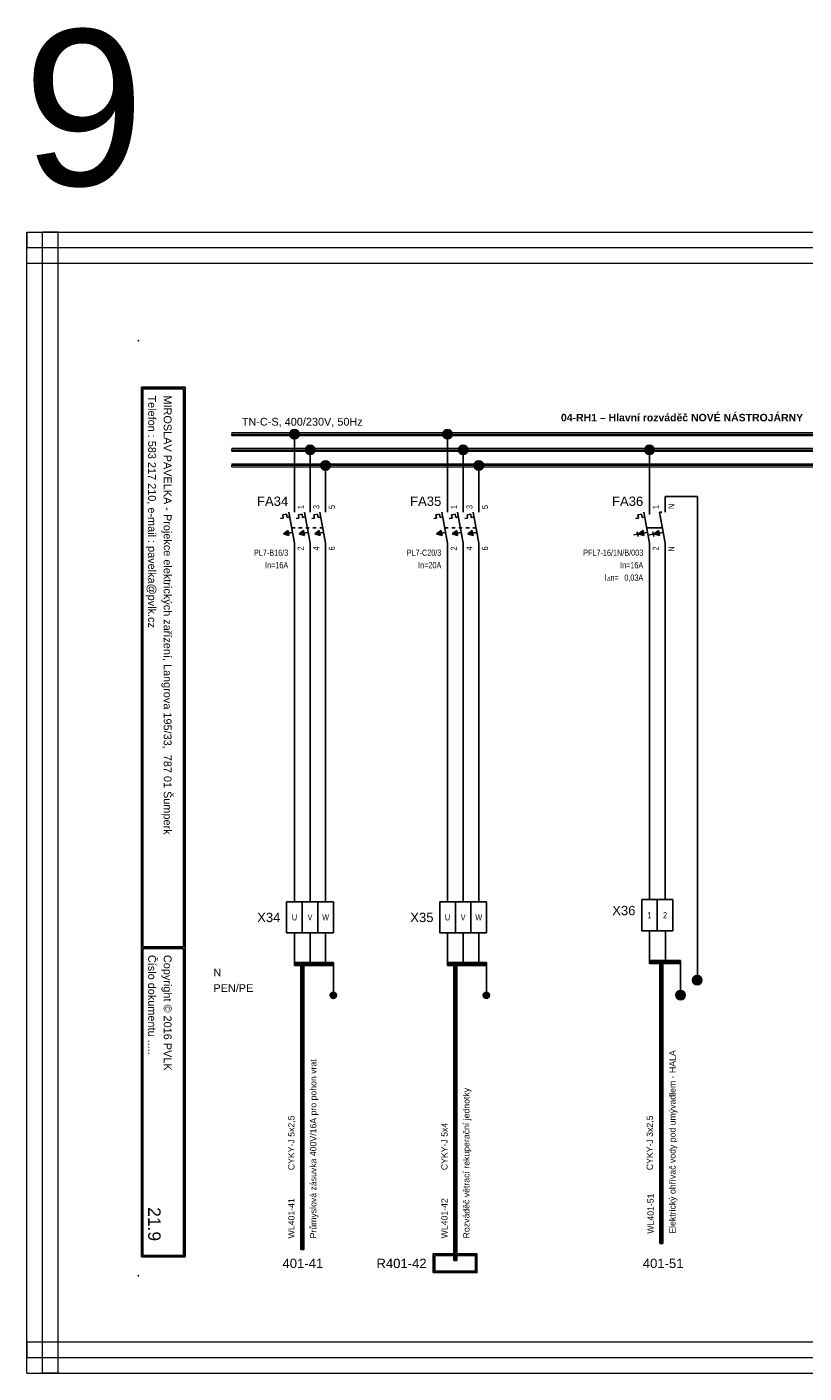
# Model space of a CAD drawing. Extents: x -1130 to 2703, y 1069 to 2560.
# Tile 10 of 31: x 652 to 901, y 1646 to 2078. Entities that reach past the tile are written whole.
import ezdxf
from ezdxf.enums import TextEntityAlignment as Align

# ---------------------------------------------------------------- set-up
doc = ezdxf.new("R2010")
doc.units = 0
doc.header["$MEASUREMENT"] = 0
doc.linetypes.add('DASHED', pattern=[0.564444, 0.282222, -0.282222])
for name, color, linetype in [('1-KRESBA', 7, 'Continuous'), ('__10-Popisy', 220, 'Continuous'), ('__Bílá', 7, 'Continuous'), ('__Oranžová', 30, 'Continuous'), ('__Rudá 010', 10, 'Continuous'), ('__Svmodrá', 4, 'Continuous'), ('__Vínová 220', 220, 'Continuous'), ('__Zelená', 3, 'Continuous'), ('__Černá 250', 7, 'Continuous')]:
    doc.layers.add(name, color=color, linetype=linetype)
doc.styles.add('Arial', font='arial.ttf')
doc.styles.add('GENERATED_STYLE_1', font='arial.ttf')
doc.styles.add('GREEKC', font='greekc', dxfattribs={"width": 0.8, "height": 1.3})

# ---------------------------------------------------------------- blocks, each defined once
blk = doc.blocks.new('L0001A02')
at = {"linetype": 'Continuous'}
h = blk.add_hatch(color=256, dxfattribs=at)
edge = h.paths.add_edge_path()
edge.add_arc((0, 0), 1.5, 0, 360)
blk.add_circle((0, 0), 1.5)
blk = doc.blocks.new('FEVA1606')
at = {"linetype": 'Continuous'}
for points in [[(-3.5, -2), (-2.06, -0.92), (-1.77, -2.5)], [(1.5, -2), (2.94, -0.92), (3.23, -2.5)], [(6.5, -2), (7.94, -0.92), (8.23, -2.5)]]:
    blk.add_hatch(color=256, dxfattribs=at).paths.add_polyline_path(points)
for p, q in [((0, 5), (0, 10)), ((5, 5), (5, 10)), ((10, 5), (10, 10)), ((-3.75, 4.14), (-2.56, 4.35)), ((-2.56, 4.35), (-2.38, 3.34)), ((-1.82, 5), (0, -5)), ((1.25, 4.14), (2.44, 4.35)), ((2.44, 4.35), (2.62, 3.34)), ((3.18, 5), (5, -5)), ((6.25, 4.14), (7.44, 4.35)), ((7.44, 4.35), (7.62, 3.34)), ((8.18, 5), (10, -5)), ((-4.45, 2.96), (-3.57, 3.12)), ((-3.75, 4.14), (-3.57, 3.12)), ((-2.38, 3.34), (-1.54, 3.49)), ((0.55, 2.96), (1.43, 3.12)), ((1.25, 4.14), (1.43, 3.12)), ((2.62, 3.34), (3.46, 3.49)), ((5.55, 2.96), (6.43, 3.12)), ((6.25, 4.14), (6.43, 3.12)), ((7.62, 3.34), (8.46, 3.49)), ((-3.5, -2), (-2.06, -0.92)), ((-3.5, -2), (-0.64, -1.48)), ((-3.5, -2), (-1.77, -2.5)), ((-2.06, -0.92), (-1.77, -2.5)), ((1.5, -2), (2.94, -0.92)), ((1.5, -2), (4.36, -1.48)), ((1.5, -2), (3.23, -2.5)), ((2.94, -0.92), (3.23, -2.5)), ((6.5, -2), (7.94, -0.92)), ((6.5, -2), (9.36, -1.48)), ((6.5, -2), (8.23, -2.5)), ((7.94, -0.92), (8.23, -2.5)), ((0, -5), (0, -10)), ((5, -5), (5, -10)), ((10, -5), (10, -10))]:
    blk.add_line(p, q)
at = {"linetype": 'DASHED', "ltscale": 4}
blk.add_line((-0.91, 0), (9.09, 0), dxfattribs=at)
at = {"style": 'Arial'}
blk.add_attdef('POPIS', text='', height=3, dxfattribs=at).set_placement((-2, 7), align=Align.RIGHT)
at = {"style": 'Arial', "width": 0.8}
for tag, p in [('NO1', (3, 6)), ('NO2', (8, 6)), ('NO3', (13, 6))]:
    blk.add_attdef(tag, p, '', height=2, rotation=90, dxfattribs=at)
for tag, p in [('TYP', (-2, -9)), ('PROUD', (-2, -13)), ('DOPLŇ1', (-2, -17)), ('DOPLŇ2', (-2, -21))]:
    blk.add_attdef(tag, text='', height=2, dxfattribs=at).set_placement(p, align=Align.RIGHT)
for tag, p in [('CO1', (3, -6)), ('CO2', (8, -6)), ('CO3', (13, -6))]:
    blk.add_attdef(tag, text='', height=2, rotation=90, dxfattribs=at).set_placement(p, align=Align.RIGHT)
blk = doc.blocks.new('V0109A03')
for p, q in [((5, 10), (0, 10)), ((0, 0), (0, 10)), ((10, 10), (5, 10)), ((5, 0), (5, 10)), ((15, 10), (10, 10)), ((10, 0), (10, 10)), ((15, 0), (15, 10)), ((5, 0), (0, 0)), ((10, 0), (5, 0)), ((15, 0), (10, 0))]:
    blk.add_line(p, q)
at = {"style": 'Arial'}
blk.add_attdef('POPIS', text='', height=3, dxfattribs=at).set_placement((-2, 5), align=Align.RIGHT)
at = {"style": 'Arial', "width": 0.8}
for tag, p in [('S1', (2.5, 5)), ('S2', (7.5, 5)), ('S3', (12.5, 5))]:
    blk.add_attdef(tag, text='', height=2, dxfattribs=at).set_placement(p, align=Align.MIDDLE)
blk = doc.blocks.new('V0085A01')
h = blk.add_hatch(color=256)
edge = h.paths.add_edge_path()
edge.add_arc((0, 0), 1, 0, 360)
blk.add_circle((0, 0), 1)
blk = doc.blocks.new('FEVA0910')
h = blk.add_hatch(color=256)
h.paths.add_polyline_path([(-1.92, -1.71), (-2.06, -0.92), (-3.5, -2)])
h.paths.add_polyline_path([(-3.5, -2), (-1.77, -2.5), (-1.92, -1.71)])
h = blk.add_hatch(color=256)
h.paths.add_polyline_path([(2.94, -0.92), (1.5, -2), (3.08, -1.71)])
h.paths.add_polyline_path([(3.08, -1.71), (1.5, -2), (3.23, -2.5)])
for p, q in [((0, 5), (0, 10)), ((5, 5), (5, 10)), ((-3.75, 4.14), (-2.56, 4.35)), ((-2.56, 4.35), (-2.38, 3.34)), ((-1.82, 5), (0, -5)), ((3.18, 5), (5, -5)), ((3.18, 5), (4, 5)), ((-4.45, 2.96), (-3.57, 3.12)), ((-3.75, 4.14), (-3.57, 3.12)), ((-2.38, 3.34), (-1.54, 3.49)), ((-0.91, 0), (4.09, 0)), ((-3.79, -2.07), (-5.07, -2.29)), ((-3.93, -1.27), (-3.65, -2.86)), ((-3.5, -2), (-2.06, -0.92)), ((-3.5, -2), (-0.64, -1.48)), ((-3.5, -2), (-1.77, -2.5)), ((-2.06, -0.92), (-1.77, -2.5)), ((1.21, -2.07), (-0.07, -2.29)), ((1.07, -1.27), (1.35, -2.86)), ((1.5, -2), (2.94, -0.92)), ((1.5, -2), (4.36, -1.48)), ((1.5, -2), (3.23, -2.5)), ((2.94, -0.92), (3.23, -2.5)), ((0, -5), (0, -10)), ((5, -5), (5, -10))]:
    blk.add_line(p, q)
at = {"style": 'Arial', "width": 0.8}
for s, p in [('I', (-14.5, -17)), ('n=', (-12.5, -17))]:
    blk.add_text(s, height=2, dxfattribs=at).set_placement(p)
at = {"style": 'GREEKC', "oblique": 10, "width": 0.8}
blk.add_text('D', height=1.3, dxfattribs=at).set_placement((-13.68, -17))
at = {"style": 'Arial'}
blk.add_attdef('POPIS', text='', height=3, dxfattribs=at).set_placement((-2, 7), align=Align.RIGHT)
at = {"style": 'Arial', "width": 0.8}
for tag, p in [('NO1', (3, 6)), ('NO2', (8, 6))]:
    blk.add_attdef(tag, p, '', height=2, rotation=90, dxfattribs=at)
for tag, p in [('TYP', (-2, -9)), ('PROUD', (-2, -13)), ('REZID', (-2, -17)), ('DOPLŇ1', (-2, -21)), ('DOPLŇ2', (-2, -25))]:
    blk.add_attdef(tag, text='', height=2, dxfattribs=at).set_placement(p, align=Align.RIGHT)
for tag, p in [('CO1', (3, -6)), ('CO2', (8, -6))]:
    blk.add_attdef(tag, text='', height=2, rotation=90, dxfattribs=at).set_placement(p, align=Align.RIGHT)

msp = doc.modelspace()

# ---------------------------------------------------------------- hatches: boundary and pattern name
at = {"layer": '__Černá 250'}
h = msp.add_hatch(color=256, dxfattribs=at)
h.paths.add_polyline_path([(796.49, 1678.35), (796.49, 1684.35), (782.49, 1684.35), (782.49, 1678.35)])
h.paths.add_polyline_path([(795.99, 1678.85), (795.99, 1683.85), (782.99, 1683.85), (782.99, 1678.85)], flags=16)

# ---------------------------------------------------------------- linework, layer by layer
for p, q in [((854.33, 1798.03), (849.33, 1798.03)), ((849.33, 1788.03), (849.33, 1798.03)), ((854.33, 1788.03), (854.33, 1798.03)), ((859.33, 1798.03), (854.33, 1798.03)), ((854.33, 1788.03), (854.33, 1798.03)), ((859.33, 1788.03), (859.33, 1798.03)), ((854.33, 1788.03), (849.33, 1788.03)), ((859.33, 1788.03), (854.33, 1788.03))]:
    msp.add_line(p, q)
at = {"layer": '1-KRESBA'}
for p, q in [((737.94, 1927.34), (737.94, 1947.34)), ((787.05, 1927.34), (787.05, 1947.34)), ((742.94, 1927.34), (742.94, 1942.34)), ((792.05, 1927.34), (792.05, 1942.34)), ((851.83, 1921.62), (851.83, 1942.03)), ((747.94, 1927.34), (747.94, 1937.34)), ((797.05, 1927.34), (797.05, 1937.34)), ((737.94, 1797.34), (737.94, 1907.34)), ((742.94, 1907.34), (742.94, 1797.34)), ((747.94, 1907.34), (747.94, 1797.34)), ((787.05, 1797.34), (787.05, 1907.34)), ((792.05, 1907.34), (792.05, 1797.34)), ((797.05, 1907.34), (797.05, 1797.34)), ((851.83, 1907.9), (851.83, 1888.8)), ((856.83, 1907.75), (856.83, 1863.37)), ((737.94, 1787.34), (737.94, 1777.34)), ((742.94, 1787.34), (742.94, 1777.34)), ((747.94, 1787.34), (747.94, 1777.34)), ((787.05, 1787.34), (787.05, 1777.34)), ((792.05, 1787.34), (792.05, 1777.34)), ((797.05, 1787.34), (797.05, 1777.34)), ((851.83, 1788.03), (851.83, 1778.03)), ((857.02, 1788.03), (857.02, 1778.03)), ((737.94, 1777.84), (737.94, 1777.34)), ((737.94, 1777.84), (750.44, 1777.84)), ((737.94, 1776.84), (737.94, 1777.34)), ((737.94, 1777.34), (750.44, 1777.34)), ((737.94, 1776.84), (750.44, 1776.84)), ((739.94, 1685.77), (739.94, 1777.84)), ((739.94, 1777.84), (740.44, 1777.84)), ((740.44, 1685.77), (740.44, 1777.84)), ((740.94, 1777.84), (740.44, 1777.84)), ((740.94, 1685.77), (740.94, 1777.84)), ((750.44, 1777.84), (750.44, 1777.34)), ((750.44, 1776.84), (750.44, 1777.34)), ((750.44, 1777.34), (750.44, 1767.34)), ((787.05, 1777.84), (787.05, 1777.34)), ((787.05, 1777.84), (799.55, 1777.84)), ((787.05, 1776.84), (787.05, 1777.34)), ((787.05, 1777.34), (799.55, 1777.34)), ((787.05, 1776.84), (799.55, 1776.84)), ((789.05, 1682.28), (789.05, 1777.84)), ((789.05, 1777.84), (789.55, 1777.84)), ((789.55, 1682.28), (789.55, 1777.84)), ((790.05, 1777.84), (789.55, 1777.84)), ((790.05, 1682.28), (790.05, 1777.84)), ((799.55, 1777.84), (799.55, 1777.34)), ((799.55, 1776.84), (799.55, 1777.34)), ((799.55, 1777.34), (799.55, 1767.34)), ((851.83, 1778.53), (851.83, 1778.03)), ((851.83, 1778.53), (861.83, 1778.53)), ((851.83, 1777.53), (851.83, 1778.03)), ((851.83, 1778.03), (861.83, 1778.03)), ((851.83, 1777.53), (861.83, 1777.53)), ((855.13, 1687.66), (855.13, 1778.53)), ((855.13, 1778.53), (855.63, 1778.53)), ((855.63, 1687.66), (855.63, 1778.53)), ((856.13, 1778.53), (855.63, 1778.53)), ((856.13, 1687.66), (856.13, 1778.53)), ((861.82, 1778.03), (861.82, 1767.43)), ((861.83, 1778.53), (861.83, 1778.03)), ((861.83, 1777.53), (861.83, 1778.03)), ((739.94, 1685.77), (740.44, 1685.77)), ((740.94, 1685.77), (740.44, 1685.77)), ((855.13, 1687.66), (855.63, 1687.66)), ((856.13, 1687.66), (855.63, 1687.66)), ((789.05, 1682.28), (789.55, 1682.28)), ((790.05, 1682.28), (789.55, 1682.28))]:
    msp.add_line(p, q, dxfattribs=at)
at = {"layer": '__Bílá'}
for p, q in [((702.83, 1962.39), (688.83, 1962.39)), ((688.83, 1962.39), (688.83, 1683.39)), ((702.33, 1961.89), (689.33, 1961.89)), ((689.33, 1961.89), (689.33, 1782.89)), ((702.33, 1961.89), (702.33, 1782.89)), ((702.83, 1962.39), (702.83, 1683.39)), ((702.33, 1782.89), (689.33, 1782.89)), ((702.33, 1782.39), (689.33, 1782.39)), ((689.33, 1782.39), (689.33, 1683.89)), ((702.33, 1782.39), (702.33, 1683.89)), ((702.83, 1683.39), (688.83, 1683.39)), ((702.33, 1683.89), (689.33, 1683.89))]:
    msp.add_line(p, q, dxfattribs=at)
for p in [(687.83, 1977.39), (687.83, 1677.39)]:
    msp.add_point(p, dxfattribs=at)
at = {"layer": '__Oranžová', "lineweight": 0}
for p, q in [((717.83, 1947.89), (717.83, 1947.39)), ((717.83, 1947.89), (1067.83, 1947.89)), ((717.83, 1946.89), (717.83, 1947.39)), ((717.83, 1947.39), (1067.83, 1947.39)), ((717.83, 1946.89), (1067.83, 1946.89)), ((717.83, 1942.89), (717.83, 1942.39)), ((717.83, 1942.89), (1067.83, 1942.89)), ((717.83, 1941.89), (717.83, 1942.39)), ((717.83, 1942.39), (1067.83, 1942.39)), ((717.83, 1941.89), (1067.83, 1941.89)), ((717.83, 1937.89), (717.83, 1937.39)), ((717.83, 1937.89), (1067.83, 1937.89)), ((717.83, 1936.89), (717.83, 1937.39)), ((717.83, 1937.39), (1067.83, 1937.39)), ((717.83, 1936.89), (1067.83, 1936.89))]:
    msp.add_line(p, q, dxfattribs=at)
at = {"layer": '__Vínová 220', "lineweight": 0}
for p, q in [((652.12, 2012.21), (652.12, 2007.21)), ((652.12, 2012.21), (1148.52, 2012.21)), ((652.12, 1646.13), (652.12, 2012.21)), ((652.12, 2012.21), (657.12, 2012.21)), ((657.12, 1646.13), (657.12, 2012.21)), ((662.12, 2012.21), (657.12, 2012.21)), ((662.12, 1646.13), (662.12, 2012.21)), ((652.12, 2002.21), (652.12, 2007.21)), ((652.12, 2007.21), (1148.52, 2007.21)), ((652.12, 2002.21), (1148.52, 2002.21)), ((652.12, 1656.13), (652.12, 1651.13)), ((652.12, 1656.13), (1148.52, 1656.13)), ((652.12, 1646.13), (652.12, 1651.13)), ((652.12, 1651.13), (1148.52, 1651.13)), ((652.12, 1646.13), (1148.52, 1646.13)), ((652.12, 1646.13), (657.12, 1646.13)), ((662.12, 1646.13), (657.12, 1646.13))]:
    msp.add_line(p, q, dxfattribs=at)
at = {"layer": '__Černá 250', "ltscale": 10}
for p, q in [((856.83, 1927.34), (862.79, 1927.34)), ((862.79, 1927.34), (867.24, 1927.34)), ((867.24, 1927.34), (867.24, 1773.44))]:
    msp.add_line(p, q, dxfattribs=at)
at = {"layer": '__Černá 250'}
for p, q in [((851.83, 1899.1), (851.83, 1798.03)), ((856.83, 1874.94), (856.83, 1798.03))]:
    msp.add_line(p, q, dxfattribs=at)
for points in [[(782.49, 1684.35), (796.49, 1684.35), (796.49, 1678.35), (782.49, 1678.35)], [(782.99, 1683.85), (795.99, 1683.85), (795.99, 1678.85), (782.99, 1678.85)]]:
    msp.add_lwpolyline(points, close=True, dxfattribs=at)

# ---------------------------------------------------------------- block references
at = {"color": 250, "linetype": 'Continuous'}
for p in [(867.22, 1772.37), (750.43, 1767.34), (799.53, 1767.34), (861.82, 1767.52)]:
    msp.add_blockref('V0085A01', p, dxfattribs=at)
at = {"layer": '1-KRESBA'}
for p in [(737.94, 1947.34), (787.05, 1947.34), (742.94, 1942.34), (792.05, 1942.34), (851.83, 1942.31), (747.94, 1937.34), (797.05, 1937.34), (867.16, 1772.18), (861.8, 1767.39)]:
    msp.add_blockref('L0001A02', p, dxfattribs=at)
at = {"layer": '__Černá 250'}
for name, p, values in [('FEVA1606', (737.94, 1917.34), {'POPIS': 'FA34', 'TYP': 'PL7-B16/3', 'PROUD': 'In=16A', 'CO1': '2', 'NO1': '1', 'CO2': '4', 'NO2': '3', 'CO3': '6', 'NO3': '5'}), ('FEVA1606', (787.05, 1917.34), {'POPIS': 'FA35', 'TYP': 'PL7-C20/3', 'PROUD': 'In=20A', 'CO1': '2', 'NO1': '1', 'CO2': '4', 'NO2': '3', 'CO3': '6', 'NO3': '5'}), ('FEVA0910', (851.83, 1917.34), {'POPIS': 'FA36', 'TYP': 'PFL7-16/1N/B/003', 'PROUD': 'In=16A', 'REZID': '0,03A', 'CO1': '2', 'NO1': '1', 'CO2': 'N', 'NO2': 'N'})]:
    msp.add_blockref(name, p, dxfattribs=at).add_auto_attribs(values)
ref = msp.add_blockref('V0109A03', (735.44, 1787.34), dxfattribs=at)
ref.add_attrib('POPIS', 'X34', dxfattribs={"layer": '0', "height": 3, "style": 'Arial'}).set_placement((733.44, 1790.82), align=Align.RIGHT)
ref.add_attrib('S1', 'U', dxfattribs={"layer": '0', "height": 2, "style": 'Arial', "width": 0.8}).set_placement((737.94, 1792.34), align=Align.MIDDLE)
ref.add_attrib('S2', 'V', dxfattribs={"layer": '0', "height": 2, "style": 'Arial', "width": 0.8}).set_placement((742.94, 1792.34), align=Align.MIDDLE)
ref.add_attrib('S3', 'W', dxfattribs={"layer": '0', "height": 2, "style": 'Arial', "width": 0.8}).set_placement((747.94, 1792.34), align=Align.MIDDLE)
ref = msp.add_blockref('V0109A03', (784.55, 1787.34), dxfattribs=at)
ref.add_attrib('POPIS', 'X35', dxfattribs={"layer": '0', "height": 3, "style": 'Arial'}).set_placement((782.55, 1790.82), align=Align.RIGHT)
ref.add_attrib('S1', 'U', dxfattribs={"layer": '0', "height": 2, "style": 'Arial', "width": 0.8}).set_placement((787.05, 1792.34), align=Align.MIDDLE)
ref.add_attrib('S2', 'V', dxfattribs={"layer": '0', "height": 2, "style": 'Arial', "width": 0.8}).set_placement((792.05, 1792.34), align=Align.MIDDLE)
ref.add_attrib('S3', 'W', dxfattribs={"layer": '0', "height": 2, "style": 'Arial', "width": 0.8}).set_placement((797.05, 1792.34), align=Align.MIDDLE)

# ---------------------------------------------------------------- texts
at = {"style": 'Arial'}
msp.add_attdef('X36', text='X', height=3, dxfattribs=at).set_placement((847.33, 1793.03), align=Align.RIGHT)
at = {"style": 'Arial', "width": 0.8}
for tag, p in [('1', (851.83, 1793.03)), ('2', (856.83, 1793.03))]:
    msp.add_attdef(tag, text='1', height=2, dxfattribs=at).set_placement(p, align=Align.MIDDLE)
at = {"layer": '__10-Popisy', "style": 'Arial'}
msp.add_text('9', height=50, dxfattribs=at).set_placement((650.93, 2027.14))
at = {"layer": '__Bílá', "style": 'Arial'}
for s, p in [('Telefon : 583 217 210, e-mail : pavelka@pvlk.cz', (691.01, 1959.79)), ('MIROSLAV PAVELKA - Projekce elektrických zařízení, Langrova 195/33,  787 01 Šumperk', (696.01, 1959.79)), ('Číslo dokumentu .....', (691.01, 1780.29)), ('Copyright © 2016 PVLK', (696.01, 1780.29))]:
    msp.add_text(s, height=2.5, rotation=270, dxfattribs=at).set_placement(p)
at = {"layer": '__Bílá', "insert": (823.43, 1951.45), "char_height": 3, "attachment_point": 7, "style": 'Arial'}
msp.add_mtext('\\fArial|b1|i0|c0|p34;\\H2.4;04-RH1 – Hlavní rozváděč NOVÉ NÁSTROJÁRNY\\fArial|b0|i0|c0|p34;\\H2.5;\\P', dxfattribs=at)
at = {"layer": '__Oranžová', "lineweight": 0, "style": 'Arial'}
msp.add_text('TN-C-S, 400/230V, 50Hz', height=2.5, dxfattribs=at).set_placement((721.04, 1950.1))
at = {"layer": '__Rudá 010', "style": 'Arial'}
for s, p in [('CYKY-J 5x2,5', (737.94, 1711.22)), ('CYKY-J 5x4', (787.05, 1711.22)), ('CYKY-J 3x2,5', (852.94, 1711.22)), ('WL401-51', (853.16, 1690.84)), ('WL401-41', (737.94, 1689.34)), ('WL401-42', (787.05, 1689.34))]:
    msp.add_text(s, height=2, rotation=90, dxfattribs=at).set_placement(p)
at = {"layer": '__Rudá 010', "style": 'GENERATED_STYLE_1'}
for s, p in [('401-41', (740.63, 1679.82)), ('R401-42', (772.29, 1679.82)), ('401-51', (856.22, 1679.82))]:
    msp.add_text(s, height=3, dxfattribs=at).set_placement(p, align=Align.CENTER)
at = {"layer": '__Rudá 010', "char_height": 2, "width": 62.8406, "attachment_point": 1, "rotation": 90, "style": 'Arial'}
for s, insert in [('Elektrický ohřívač vody pod umývadlem - HALA', (858.19, 1690.84)), ('Průmyslová zásuvka 400V/16A pro pohon vrat\\P', (742.97, 1689.34)), ('Rozváděč větrací rekuperační jednotky', (792.08, 1689.34))]:
    msp.add_mtext(s, dxfattribs=dict(at, insert=insert))
at = {"layer": '__Svmodrá', "linetype": 'Continuous', "style": 'Arial'}
msp.add_text('N', height=2.5, dxfattribs=at).set_placement((711.94, 1773.39))
at = {"layer": '__Vínová 220', "style": 'Arial'}
msp.add_attdef('21.9', text='F.1.201', height=4, rotation=270, dxfattribs=at).set_placement((691.01, 1688.47), align=Align.RIGHT)
at = {"layer": '__Zelená', "linetype": 'Continuous', "style": 'Arial'}
msp.add_text('PEN/PE', height=2.5, dxfattribs=at).set_placement((711.94, 1768.39))

doc.saveas('drawing.dxf')
